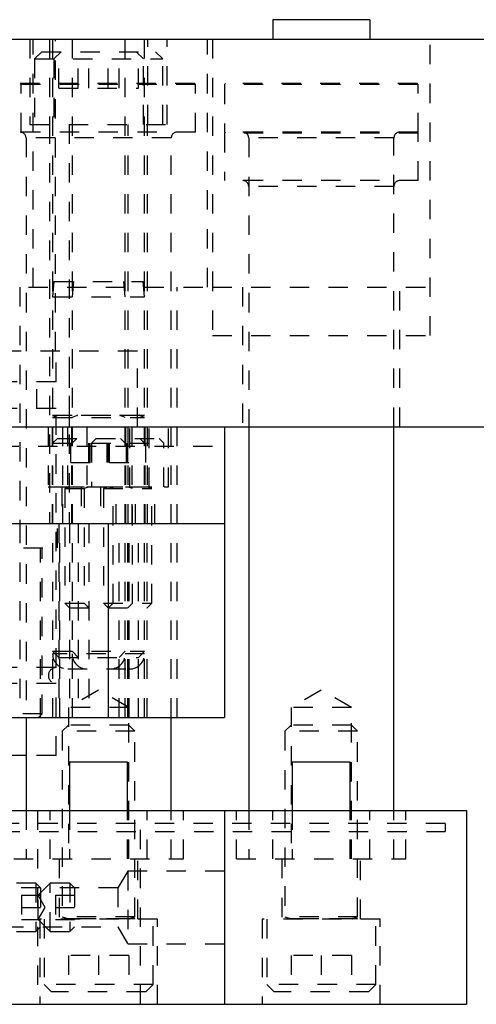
# Model space of a CAD drawing. Header units: inches. Extents: x 1772 to 2706, y -534 to -52.
# Tile 106 of 256: x 1945.48 to 1947.83, y -521.68 to -516.6. Entities that reach past the tile are written whole.
import ezdxf

# ---------------------------------------------------------------- set-up
doc = ezdxf.new("R2010")
doc.units = ezdxf.units.IN
doc.header["$LTSCALE"] = 0.5
doc.header["$MEASUREMENT"] = 0
doc.linetypes.add('HIDDEN', pattern=[0.225, 0.15, -0.075])
doc.layers.add('SID-M-H', color=4, linetype='HIDDEN')
doc.layers.add('SID-M-S', color=105, linetype='Continuous')

msp = doc.modelspace()

# ---------------------------------------------------------------- linework, layer by layer
at = {"layer": 'SID-M-H'}
for p, q in [((1945.52912, -516.69628), (1945.52912, -517.13628)), ((1945.54612, -517.97628), (1945.54612, -516.69628)), ((1945.62912, -516.69628), (1945.62912, -517.13628)), ((1945.64612, -516.69628), (1945.64612, -520.19628)), ((1945.66158, -518.30667), (1945.66158, -516.69628)), ((1945.74612, -516.69628), (1945.74612, -520.19628)), ((1946.02112, -520.19628), (1946.02112, -516.69628)), ((1946.12112, -520.19628), (1946.12112, -516.69628)), ((1946.13812, -517.13628), (1946.13812, -516.69628)), ((1946.23812, -517.13628), (1946.23812, -516.69628)), ((1946.44612, -517.97628), (1946.44612, -516.69628)), ((1946.47112, -516.69628), (1946.47112, -518.22628)), ((1947.59612, -518.22628), (1947.59612, -516.69628)), ((1945.58987, -516.76128), (1945.55237, -516.79878)), ((1945.58987, -516.76128), (1946.17737, -516.76128)), ((1945.68987, -516.76128), (1945.65237, -516.79878)), ((1945.67762, -516.94878), (1945.67762, -516.76128)), ((1945.77762, -516.94878), (1945.77762, -516.76128)), ((1945.83362, -516.94878), (1945.83362, -516.76128)), ((1945.93362, -516.94878), (1945.93362, -516.76128)), ((1945.98962, -516.94878), (1945.98962, -516.76128)), ((1946.11487, -516.79878), (1946.07737, -516.76128)), ((1946.08962, -516.94878), (1946.08962, -516.76128)), ((1946.21487, -516.79878), (1946.17737, -516.76128)), ((1945.55237, -516.79878), (1946.21487, -516.79878)), ((1945.55237, -516.79878), (1945.55237, -517.13628)), ((1945.65237, -516.79878), (1945.65237, -517.13628)), ((1946.11487, -517.13628), (1946.11487, -516.79878)), ((1946.21487, -517.13628), (1946.21487, -516.79878)), ((1946.37862, -516.92628), (1944.48862, -516.92628)), ((1946.38362, -516.93128), (1945.38362, -516.93128)), ((1945.48362, -516.93128), (1945.47862, -516.92628)), ((1945.48362, -517.17628), (1945.48362, -516.93128)), ((1946.38362, -516.93128), (1946.37862, -516.92628)), ((1946.38362, -517.17628), (1946.38362, -516.93128)), ((1946.53862, -516.92628), (1946.53362, -516.93128)), ((1947.53362, -516.93128), (1946.53362, -516.93128)), ((1946.53362, -516.93128), (1946.53362, -517.17628)), ((1947.52862, -516.92628), (1946.53862, -516.92628)), ((1947.53362, -516.93128), (1947.52862, -516.92628)), ((1947.53362, -517.17628), (1947.53362, -516.93128)), ((1945.67762, -516.94878), (1946.08962, -516.94878)), ((1945.52912, -517.13628), (1946.23812, -517.13628)), ((1945.63062, -517.13628), (1945.63062, -519.19628)), ((1945.73062, -517.13628), (1945.73062, -519.19628)), ((1946.03662, -519.19628), (1946.03662, -517.13628)), ((1946.13662, -519.19628), (1946.13662, -517.13628)), ((1946.38362, -517.17628), (1945.38362, -517.17628)), ((1947.53362, -517.17628), (1946.53362, -517.17628)), ((1946.53862, -517.17628), (1946.53362, -517.18128)), ((1947.53362, -517.18128), (1946.53362, -517.18128)), ((1946.53362, -517.18128), (1946.53362, -517.42628)), ((1947.53362, -517.18128), (1947.52862, -517.17628)), ((1947.53362, -517.42628), (1947.53362, -517.18128)), ((1946.25862, -517.20628), (1945.50862, -517.20628)), ((1945.50862, -517.20628), (1945.50862, -520.19628)), ((1946.25862, -520.19628), (1946.25862, -517.20628)), ((1947.40862, -517.20628), (1946.65862, -517.20628)), ((1946.65862, -517.20628), (1946.65862, -518.69628)), ((1947.40862, -518.69628), (1947.40862, -517.20628)), ((1947.53362, -517.42628), (1946.53362, -517.42628)), ((1947.40862, -517.45628), (1946.65862, -517.45628)), ((1945.65312, -517.94628), (1945.64612, -518.02628)), ((1945.65312, -517.94628), (1946.11412, -517.94628)), ((1945.75312, -517.94628), (1945.74612, -518.02628)), ((1946.02112, -518.02628), (1946.01412, -517.94628)), ((1946.12112, -518.02628), (1946.11412, -517.94628)), ((1945.32112, -517.97628), (1946.44612, -517.97628)), ((1945.47737, -517.97628), (1945.47737, -519.19628)), ((1946.28987, -519.19628), (1946.28987, -517.97628)), ((1946.47112, -517.97628), (1947.59612, -517.97628)), ((1946.62737, -517.97628), (1946.62737, -518.69628)), ((1947.43987, -518.69628), (1947.43987, -517.97628)), ((1945.64612, -518.02628), (1946.12112, -518.02628)), ((1946.47112, -518.22628), (1947.59612, -518.22628)), ((1946.08362, -518.30667), (1942.08362, -518.30667)), ((1945.66354, -518.46415), (1945.66354, -518.30667)), ((1945.73362, -518.69628), (1945.73362, -518.30667)), ((1946.08362, -518.69628), (1946.08362, -518.30667)), ((1945.66354, -518.46415), (1939.9037, -518.46415)), ((1945.56512, -518.60195), (1945.56512, -518.46415)), ((1945.66354, -518.60195), (1939.9037, -518.60195)), ((1945.66354, -519.93861), (1945.66354, -518.60195)), ((1945.64612, -518.63667), (1946.12112, -518.63667)), ((1945.67318, -518.6382), (1945.64612, -518.64805)), ((1945.64612, -518.64805), (1946.12112, -518.64805)), ((1946.09362, -518.6382), (1945.67362, -518.6382)), ((1945.77318, -518.6382), (1945.74612, -518.64805)), ((1946.02112, -518.64805), (1945.99407, -518.6382)), ((1946.12112, -518.64805), (1946.09407, -518.6382)), ((1945.62262, -518.69628), (1945.62262, -519.00628)), ((1945.64362, -518.69628), (1945.64362, -519.19628)), ((1945.69862, -519.19628), (1945.69862, -518.69628)), ((1945.72262, -518.69628), (1945.72262, -519.00628)), ((1945.74362, -518.69628), (1945.74362, -519.19628)), ((1945.82262, -518.69628), (1945.82262, -519.00628)), ((1946.02362, -519.19628), (1946.02362, -518.69628)), ((1946.04462, -519.00628), (1946.04462, -518.69628)), ((1946.05612, -519.19628), (1946.05612, -518.69628)), ((1946.12362, -519.19628), (1946.12362, -518.69628)), ((1946.14462, -519.00628), (1946.14462, -518.69628)), ((1946.24462, -519.00628), (1946.24462, -518.69628)), ((1945.67112, -518.75628), (1945.64612, -518.78128)), ((1945.67112, -518.75628), (1946.19612, -518.75628)), ((1945.73987, -518.88128), (1945.73987, -518.75628)), ((1945.77112, -518.75628), (1945.74612, -518.78128)), ((1945.83362, -518.88128), (1945.83362, -518.75628)), ((1945.83987, -518.88128), (1945.83987, -518.75628)), ((1945.87112, -518.75628), (1945.84612, -518.78128)), ((1945.92737, -518.88128), (1945.92737, -518.75628)), ((1945.93362, -518.88128), (1945.93362, -518.75628)), ((1945.93987, -518.88128), (1945.93987, -518.75628)), ((1946.02112, -518.78128), (1945.99612, -518.75628)), ((1946.02737, -518.88128), (1946.02737, -518.75628)), ((1946.03362, -518.88128), (1946.03362, -518.75628)), ((1946.12112, -518.78128), (1946.09612, -518.75628)), ((1946.12737, -518.88128), (1946.12737, -518.75628)), ((1946.22112, -518.78128), (1946.19612, -518.75628)), ((1945.37141, -518.79628), (1946.53362, -518.79628)), ((1945.64612, -518.78128), (1946.22112, -518.78128)), ((1945.84612, -518.78128), (1945.84612, -519.00628)), ((1946.22112, -519.00628), (1946.22112, -518.78128)), ((1945.73987, -518.88128), (1946.12737, -518.88128)), ((1945.62262, -519.00628), (1946.24462, -519.00628)), ((1945.69312, -519.00628), (1945.69312, -519.19628)), ((1945.70862, -519.00628), (1945.70862, -519.00667)), ((1945.70862, -519.00667), (1946.15862, -519.00667)), ((1945.72893, -519.0082), (1945.70862, -519.01559)), ((1945.70862, -519.01559), (1946.15862, -519.01559)), ((1945.70862, -519.01559), (1945.70862, -519.60678)), ((1946.13787, -519.0082), (1945.72937, -519.0082)), ((1945.79312, -519.00628), (1945.79312, -519.19628)), ((1945.80862, -519.00628), (1945.80862, -519.00667)), ((1945.82893, -519.0082), (1945.80862, -519.01559)), ((1945.80862, -519.01559), (1945.80862, -519.60678)), ((1945.89312, -519.00628), (1945.89312, -519.19628)), ((1945.90862, -519.00628), (1945.90862, -519.00667)), ((1945.92893, -519.0082), (1945.90862, -519.01559)), ((1945.90862, -519.01559), (1945.90862, -519.60678)), ((1945.95862, -519.01559), (1945.93832, -519.0082)), ((1945.95862, -519.00667), (1945.95862, -519.00628)), ((1945.95862, -519.60678), (1945.95862, -519.01559)), ((1945.97412, -519.19628), (1945.97412, -519.00628)), ((1946.05862, -519.01559), (1946.03832, -519.0082)), ((1946.05862, -519.00667), (1946.05862, -519.00628)), ((1946.05862, -519.60678), (1946.05862, -519.01559)), ((1946.07412, -519.19628), (1946.07412, -519.00628)), ((1946.15862, -519.01559), (1946.13832, -519.0082)), ((1946.15862, -519.00667), (1946.15862, -519.00628)), ((1946.15862, -519.60678), (1946.15862, -519.01559)), ((1946.17412, -519.19628), (1946.17412, -519.00628)), ((1945.47737, -519.19628), (1945.47737, -520.19628)), ((1945.67112, -519.32128), (1945.67112, -519.19628)), ((1945.67737, -519.19628), (1945.67737, -520.19628)), ((1945.68362, -520.19628), (1945.68362, -519.19628)), ((1945.73312, -519.19628), (1945.73312, -520.19628)), ((1945.77737, -519.19628), (1945.77737, -520.19628)), ((1945.83312, -519.19628), (1945.83312, -520.19628)), ((1945.93312, -519.19628), (1945.93312, -520.19628)), ((1945.93412, -520.19628), (1945.93412, -519.19628)), ((1945.98987, -520.19628), (1945.98987, -519.19628)), ((1946.03412, -520.19628), (1946.03412, -519.19628)), ((1946.04112, -520.19628), (1946.04112, -519.19628)), ((1946.08987, -520.19628), (1946.08987, -519.19628)), ((1946.13412, -520.19628), (1946.13412, -519.19628)), ((1946.28987, -520.19628), (1946.28987, -519.19628)), ((1944.49612, -519.32128), (1945.67112, -519.32128)), ((1945.58362, -520.19628), (1945.58362, -519.32128)), ((1945.59182, -520.17728), (1945.59182, -519.32128)), ((1945.70862, -519.60678), (1946.15862, -519.60678)), ((1945.70862, -519.60678), (1945.73312, -519.63128)), ((1945.73312, -519.63128), (1946.13412, -519.63128)), ((1945.80862, -519.60678), (1945.83312, -519.63128)), ((1945.90862, -519.60678), (1945.93312, -519.63128)), ((1945.93412, -519.63128), (1945.95862, -519.60678)), ((1946.03412, -519.63128), (1946.05862, -519.60678)), ((1946.13412, -519.63128), (1946.15862, -519.60678)), ((1945.64612, -519.85503), (1946.12112, -519.85503)), ((1945.64612, -519.85503), (1945.67737, -519.88628)), ((1946.12069, -519.86828), (1945.64656, -519.86828)), ((1945.67737, -519.88628), (1946.08987, -519.88628)), ((1945.74612, -519.85503), (1945.77737, -519.88628)), ((1945.98987, -519.88628), (1946.02112, -519.85503)), ((1946.08987, -519.88628), (1946.12112, -519.85503)), ((1945.66354, -519.93861), (1939.9037, -519.93861)), ((1945.72412, -519.94628), (1946.04312, -519.94628)), ((1945.66354, -520.02119), (1939.9037, -520.02119)), ((1945.66354, -520.39329), (1945.66354, -520.02119)), ((1945.88362, -520.05482), (1945.72737, -520.14503)), ((1946.03987, -520.14503), (1945.88362, -520.05482)), ((1947.03362, -520.05482), (1946.87737, -520.14503)), ((1947.18987, -520.14503), (1947.03362, -520.05482)), ((1945.59182, -520.17728), (1944.57542, -520.17728)), ((1945.57282, -520.19628), (1945.59182, -520.17728)), ((1946.03987, -520.14503), (1945.72737, -520.14503)), ((1945.72737, -520.14503), (1945.72737, -520.92628)), ((1946.03987, -520.92628), (1946.03987, -520.14503)), ((1947.18987, -520.14503), (1946.87737, -520.14503)), ((1946.87737, -520.14503), (1946.87737, -520.92628)), ((1947.18987, -520.92628), (1947.18987, -520.14503)), ((1945.72737, -520.23628), (1945.69612, -520.26753)), ((1946.03987, -520.23628), (1945.72737, -520.23628)), ((1946.07112, -520.26753), (1946.03987, -520.23628)), ((1946.87737, -520.23628), (1946.84612, -520.26753)), ((1947.18987, -520.23628), (1946.87737, -520.23628)), ((1947.22112, -520.26753), (1947.18987, -520.23628)), ((1946.07112, -520.26753), (1945.69612, -520.26753)), ((1945.69612, -520.26753), (1945.69612, -521.22451)), ((1946.07112, -521.22451), (1946.07112, -520.26753)), ((1947.22112, -520.26753), (1946.84612, -520.26753)), ((1946.84612, -520.26753), (1946.84612, -521.22451)), ((1947.22112, -521.22451), (1947.22112, -520.26753)), ((1945.66354, -520.39329), (1945.50862, -520.39329)), ((1945.50862, -520.67628), (1945.50862, -520.92628)), ((1945.56797, -520.67628), (1945.56797, -521.67628)), ((1945.63362, -520.92628), (1945.63362, -520.67628)), ((1945.73375, -520.67628), (1945.73375, -520.92628)), ((1946.03349, -520.92628), (1946.03349, -520.67628)), ((1946.09927, -521.67628), (1946.09927, -520.67628)), ((1946.13362, -520.92628), (1946.13362, -520.67628)), ((1946.25862, -520.92628), (1946.25862, -520.67628)), ((1946.32112, -520.92628), (1946.32112, -520.67628)), ((1946.59612, -520.92628), (1946.59612, -520.67628)), ((1946.65862, -520.67628), (1946.65862, -520.92628)), ((1946.78362, -520.92628), (1946.78362, -520.67628)), ((1946.88375, -520.67628), (1946.88375, -520.92628)), ((1947.18349, -520.92628), (1947.18349, -520.67628)), ((1947.28362, -520.92628), (1947.28362, -520.67628)), ((1947.40862, -520.92628), (1947.40862, -520.67628)), ((1947.47112, -520.92628), (1947.47112, -520.67628)), ((1947.67321, -520.74389), (1940.37621, -520.74389)), ((1947.67321, -520.74389), (1947.67321, -520.78489)), ((1940.37621, -520.78489), (1947.67321, -520.78489)), ((1945.44612, -520.92628), (1946.32112, -520.92628)), ((1945.68062, -520.92628), (1945.68062, -521.23628)), ((1946.08662, -521.23628), (1946.08662, -520.92628)), ((1946.59612, -520.92628), (1947.47112, -520.92628)), ((1946.83062, -520.92628), (1946.83062, -521.23628)), ((1947.23662, -521.23628), (1947.23662, -520.92628)), ((1946.03362, -520.98878), (1945.98339, -521.07578)), ((1946.03362, -520.98878), (1946.03362, -521.36378)), ((1946.53362, -520.98878), (1946.03362, -520.98878)), ((1945.55912, -521.05128), (1945.45862, -521.05128)), ((1945.55912, -521.05128), (1945.55912, -521.30128)), ((1945.58362, -521.07578), (1945.55912, -521.05128)), ((1945.63362, -521.05128), (1945.57112, -521.11378)), ((1945.63362, -521.30128), (1945.63362, -521.05128)), ((1945.73412, -521.05128), (1945.63362, -521.05128)), ((1945.73412, -521.05128), (1945.73412, -521.30128)), ((1945.75862, -521.07578), (1945.73412, -521.05128)), ((1945.98339, -521.07578), (1945.39612, -521.07578)), ((1945.58362, -521.07578), (1945.58362, -521.27678)), ((1945.75862, -521.07578), (1945.75862, -521.27678)), ((1945.98339, -521.07578), (1945.98339, -521.27678)), ((1945.4852, -521.11378), (1945.4852, -521.23878)), ((1945.4852, -521.11378), (1945.58362, -521.11378)), ((1945.57112, -521.23878), (1945.57112, -521.11378)), ((1945.60721, -521.17628), (1945.57112, -521.11378)), ((1945.6602, -521.11378), (1945.6602, -521.23878)), ((1945.6602, -521.11378), (1945.75862, -521.11378)), ((1945.4852, -521.17628), (1945.58362, -521.17628)), ((1945.57112, -521.23878), (1945.60721, -521.17628)), ((1945.6602, -521.17628), (1945.75862, -521.17628)), ((1945.4852, -521.23878), (1945.58362, -521.23878)), ((1945.57112, -521.23878), (1945.63362, -521.30128)), ((1946.18812, -521.23628), (1945.57912, -521.23628)), ((1945.57912, -521.23628), (1945.57912, -521.67628)), ((1945.60237, -521.23628), (1945.60237, -521.57378)), ((1945.6602, -521.23878), (1945.75862, -521.23878)), ((1946.07112, -521.22451), (1945.69612, -521.22451)), ((1945.69612, -521.22451), (1945.72318, -521.23436)), ((1946.07112, -521.23588), (1945.69612, -521.23588)), ((1945.69612, -521.23588), (1945.69612, -521.23628)), ((1945.72362, -521.23436), (1946.04362, -521.23436)), ((1946.04407, -521.23436), (1946.07112, -521.22451)), ((1946.07112, -521.23628), (1946.07112, -521.23588)), ((1946.16487, -521.57378), (1946.16487, -521.23628)), ((1946.18812, -521.67628), (1946.18812, -521.23628)), ((1947.33812, -521.23628), (1946.72912, -521.23628)), ((1946.72912, -521.23628), (1946.72912, -521.67628)), ((1946.75237, -521.23628), (1946.75237, -521.57378)), ((1947.22112, -521.22451), (1946.84612, -521.22451)), ((1946.84612, -521.22451), (1946.87318, -521.23436)), ((1947.22112, -521.23588), (1946.84612, -521.23588)), ((1946.84612, -521.23588), (1946.84612, -521.23628)), ((1946.87362, -521.23436), (1947.19362, -521.23436)), ((1947.19407, -521.23436), (1947.22112, -521.22451)), ((1947.22112, -521.23628), (1947.22112, -521.23588)), ((1947.31487, -521.57378), (1947.31487, -521.23628)), ((1947.33812, -521.67628), (1947.33812, -521.23628)), ((1945.39569, -521.27678), (1945.98339, -521.27678)), ((1945.45862, -521.30128), (1945.55912, -521.30128)), ((1945.55912, -521.30128), (1945.58362, -521.27678)), ((1945.63362, -521.30128), (1945.73412, -521.30128)), ((1945.73412, -521.30128), (1945.75862, -521.27678)), ((1945.98339, -521.27678), (1946.03362, -521.36378)), ((1946.03362, -521.36378), (1946.53362, -521.36378)), ((1946.03962, -521.42378), (1945.72762, -521.42378)), ((1945.72762, -521.42378), (1945.72762, -521.61128)), ((1945.88362, -521.42378), (1945.88362, -521.61128)), ((1946.03962, -521.42378), (1946.03962, -521.61128)), ((1947.18962, -521.42378), (1946.87762, -521.42378)), ((1946.87762, -521.42378), (1946.87762, -521.61128)), ((1947.03362, -521.42378), (1947.03362, -521.61128)), ((1947.18962, -521.42378), (1947.18962, -521.61128)), ((1946.16487, -521.57378), (1945.60237, -521.57378)), ((1945.60237, -521.57378), (1945.63987, -521.61128)), ((1946.12737, -521.61128), (1945.63987, -521.61128)), ((1946.12737, -521.61128), (1946.16487, -521.57378)), ((1947.31487, -521.57378), (1946.75237, -521.57378)), ((1946.75237, -521.57378), (1946.78987, -521.61128)), ((1947.27737, -521.61128), (1946.78987, -521.61128)), ((1947.27737, -521.61128), (1947.31487, -521.57378))]:
    msp.add_line(p, q, dxfattribs=at)
for centre, radius, start, end in [((1945.47862, -517.20628), 0.03, 0, 90), ((1946.28862, -517.20628), 0.03, 90, 180), ((1946.62862, -517.20628), 0.03, 0, 90), ((1947.43862, -517.20628), 0.03, 90, 180), ((1946.62862, -517.45628), 0.03, 0, 90), ((1947.43862, -517.45628), 0.03, 90, 180), ((1945.67291, -518.63746), 0.000787, 290, 90), ((1945.77291, -518.63746), 0.000787, 290, 90), ((1945.99434, -518.63746), 0.000787, 90, 250), ((1946.09434, -518.63746), 0.000787, 90, 250), ((1945.72866, -519.00746), 0.000787, 290, 90), ((1945.82866, -519.00746), 0.000787, 290, 90), ((1945.92866, -519.00746), 0.000787, 290, 90), ((1945.93859, -519.00746), 0.000787, 90, 250), ((1946.03859, -519.00746), 0.000787, 90, 250), ((1946.13859, -519.00746), 0.000787, 90, 250), ((1945.72412, -519.86828), 0.078, 180, 270), ((1945.82412, -519.86828), 0.078, 180, 270), ((1945.94312, -519.86828), 0.078, 270, 0), ((1946.04312, -519.86828), 0.078, 270, 0), ((1945.66551, -519.9799), 0.04134, 92.7294, 267.2706), ((1945.72291, -521.2351), 0.000787, 270, 70), ((1946.04434, -521.2351), 0.000787, 110, 270), ((1946.87291, -521.2351), 0.000787, 270, 70), ((1947.19434, -521.2351), 0.000787, 110, 270)]:
    msp.add_arc(centre, radius, start, end, dxfattribs=at)
at = {"layer": 'SID-M-S'}
for p, q in [((1946.78362, -516.59628), (1946.78362, -516.69628)), ((1947.28362, -516.59628), (1946.78362, -516.59628)), ((1947.28362, -516.59628), (1947.28362, -516.69628)), ((1933.28362, -516.69628), (1952.28362, -516.69628)), ((1933.28362, -518.69628), (1952.28362, -518.69628)), ((1946.53362, -518.69628), (1946.53362, -519.19628)), ((1946.65862, -518.69628), (1946.65862, -520.67628)), ((1947.40862, -520.67628), (1947.40862, -518.69628)), ((1939.03362, -519.19628), (1946.53362, -519.19628)), ((1946.53362, -519.19628), (1946.53362, -520.19628)), ((1944.66112, -520.19628), (1946.53362, -520.19628)), ((1945.50862, -520.19628), (1945.50862, -520.67628)), ((1946.25862, -520.67628), (1946.25862, -520.19628)), ((1945.50862, -520.39329), (1945.40075, -520.39329)), ((1946.03349, -520.42628), (1945.73375, -520.42628)), ((1945.73375, -520.42628), (1945.73375, -520.67628)), ((1946.03349, -520.67628), (1946.03349, -520.42628)), ((1947.18349, -520.42628), (1946.88375, -520.42628)), ((1946.88375, -520.42628), (1946.88375, -520.67628)), ((1947.18349, -520.67628), (1947.18349, -520.42628)), ((1944.54362, -520.67628), (1947.78362, -520.67628)), ((1946.53362, -520.67628), (1946.53362, -521.67628)), ((1947.78362, -520.67628), (1947.78362, -521.67628)), ((1944.54362, -521.67628), (1947.78362, -521.67628))]:
    msp.add_line(p, q, dxfattribs=at)

doc.saveas('drawing.dxf')
